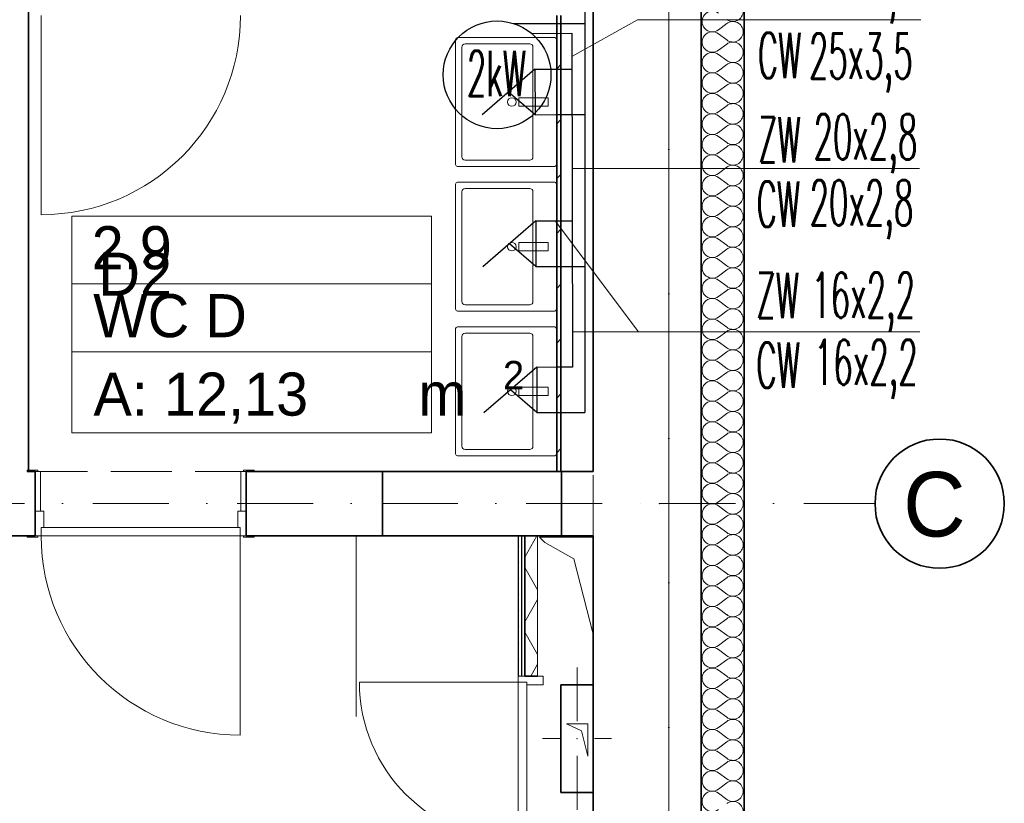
# Model space of a CAD drawing. Header units: millimetres. Extents: x -34676 to 172266, y 39940 to 476087.
# Tile 204 of 256: x 47049 to 51617, y 350300 to 353937. Entities that reach past the tile are written whole.
import ezdxf
from ezdxf.lldxf.tags import DXFTag

# ---------------------------------------------------------------- set-up
doc = ezdxf.new("R2010")
doc.units = ezdxf.units.MM
doc.header["$MEASUREMENT"] = 0
doc.linetypes.add('Krawędzie ukryte', pattern=[3.912222, 2.822222, -1.09])
doc.linetypes.add('Kropki i Kreski', pattern=[6.702778, 3.527778, -1.763889, 0, -1.411111])
for name, color, linetype in [('#IS_ armatura sanitar', 250, 'Continuous'), ('#podkład', 252, 'Continuous'), ('- A - ocieplenie', 7, 'Continuous'), ('- strefy pomieszczeń', 7, 'Continuous'), ('2D - Rysunki i Obrazki', 7, 'Continuous'), ('Drzwi Archicad', 7, 'Continuous'), ('Instalacje - Elektryczne', 7, 'Continuous'), ('Konstrukcja - Siatka mod', 7, 'Continuous'), ('Konstrukcja - Stropy', 7, 'Continuous'), ('Konstrukcja - Ściany działowe', 7, 'Continuous'), ('Konstrukcja - Ściany nośne wew..P', 7, 'Continuous'), ('Konstrukcja - Ściany zewnętrzne', 7, 'Continuous'), ('Wnętrze - Wyposażenie', 7, 'Continuous'), ('z JAN', 7, 'Continuous'), ('Znaczniki drzwi Archicada', 7, 'Continuous')]:
    doc.layers.add(name, color=color, linetype=linetype)
doc.layers.add('#ks', color=34, linetype='Continuous', lineweight=30)
doc.layers.add('#woda', color=4, linetype='Continuous', lineweight=18)
for name, color, linetype, true_color in [('IS_Ciepła_woda', 1, 'DASHDOT', 0xff0000), ('IS_Opisy_działek_Wodociag', 7, 'SOLID', 0x000000), ('IS_Zimna_woda', 5, 'SOLID', 0x0000ff)]:
    doc.layers.add(name, color=color, linetype=linetype, true_color=true_color)
doc.styles.add('MtXpl_Arial2', font='txt', dxfattribs={"height": 0.2})
doc.styles.add('MtXpl_Arial3', font='txt', dxfattribs={"height": 0.2})
doc.styles.add('ROMANS', font='romans', dxfattribs={"width": 0.6})
doc.styles.add('STYL_AUTOMATYCZNY_3', font='txt')
tags = doc.linetypes.add('DASHDOT', pattern=[20, 10, -5, 0, -5]).pattern_tags.tags
tags[10:11] = [DXFTag(74, 4), DXFTag(75, 0), DXFTag(340, '0'), DXFTag(46, 0.0), DXFTag(50, 0.0), DXFTag(44, 0.0), DXFTag(45, 0.0)]
tags[8:9] = [DXFTag(74, 4), DXFTag(75, 0), DXFTag(340, '0'), DXFTag(46, 0.0), DXFTag(50, 0.0), DXFTag(44, 0.0), DXFTag(45, 0.0)]
tags[6:7] = [DXFTag(74, 4), DXFTag(75, 0), DXFTag(340, '0'), DXFTag(46, 0.0), DXFTag(50, 0.0), DXFTag(44, 0.0), DXFTag(45, 0.0)]
tags[4:5] = [DXFTag(74, 4), DXFTag(75, 0), DXFTag(340, '0'), DXFTag(46, 0.0), DXFTag(50, 0.0), DXFTag(44, 0.0), DXFTag(45, 0.0)]
tags = doc.linetypes.add('SOLID', pattern=[10, 10, 0]).pattern_tags.tags
tags[6:7] = [DXFTag(74, 4), DXFTag(75, 0), DXFTag(340, '0'), DXFTag(46, 0.0), DXFTag(50, 0.0), DXFTag(44, 0.0), DXFTag(45, 0.0)]
tags[4:5] = [DXFTag(74, 4), DXFTag(75, 0), DXFTag(340, '0'), DXFTag(46, 0.0), DXFTag(50, 0.0), DXFTag(44, 0.0), DXFTag(45, 0.0)]

# ---------------------------------------------------------------- blocks, each defined once
blk = doc.blocks.new('kjghgg')
at = {"layer": '- A - ocieplenie', "color": 252, "linetype": 'Continuous', "lineweight": 35, "ltscale": 100}
for p, q in [((-94175.8, 482378.3), (-94175.8, 469598.3)), ((-93975.8, 469798.3), (-93975.8, 482378.3))]:
    blk.add_line(p, q, dxfattribs=at)
at = {"layer": '- A - ocieplenie', "color": 252, "linetype": 'Continuous', "lineweight": 13, "ltscale": 100}
for p, q in [((-94094.8, 479177.5), (-94056.7, 479206.1)), ((-94094.8, 479158.5), (-94056.7, 479129.9)), ((-94094.8, 479082.3), (-94056.7, 479110.8)), ((-94094.8, 479063.2), (-94056.7, 479034.7)), ((-94094.8, 478987), (-94056.7, 479015.6)), ((-94094.8, 478968), (-94056.7, 478939.4)), ((-94094.8, 478891.8), (-94056.7, 478920.4)), ((-94094.8, 478872.8), (-94056.7, 478844.2)), ((-94094.8, 478796.6), (-94056.7, 478825.1)), ((-94094.8, 478777.5), (-94056.7, 478748.9)), ((-94094.8, 478701.3), (-94056.7, 478729.9)), ((-94094.8, 478682.3), (-94056.7, 478653.7)), ((-94094.8, 478606.1), (-94056.7, 478634.7)), ((-94094.8, 478587), (-94056.7, 478558.5)), ((-94094.8, 478510.8), (-94056.7, 478539.4)), ((-94094.8, 478491.8), (-94056.7, 478463.2)), ((-94094.8, 478415.6), (-94056.7, 478444.2)), ((-94094.8, 478396.6), (-94056.7, 478368)), ((-94094.8, 478320.4), (-94056.7, 478348.9)), ((-94094.8, 478301.3), (-94056.7, 478272.8)), ((-94094.8, 478225.1), (-94056.7, 478253.7)), ((-94094.8, 478206.1), (-94056.7, 478177.5)), ((-94094.8, 478129.9), (-94056.7, 478158.5)), ((-94094.8, 478110.8), (-94056.7, 478082.3)), ((-94094.8, 478034.7), (-94056.7, 478063.2)), ((-94094.8, 478015.6), (-94056.7, 477987)), ((-94094.8, 477939.4), (-94056.7, 477968)), ((-94094.8, 477920.4), (-94056.7, 477891.8)), ((-94094.8, 477844.2), (-94056.7, 477872.8)), ((-94094.8, 477825.1), (-94056.7, 477796.6)), ((-94094.8, 477748.9), (-94056.7, 477777.5)), ((-94094.8, 477729.9), (-94056.7, 477701.3)), ((-94094.8, 477653.7), (-94056.7, 477682.3)), ((-94094.8, 477634.7), (-94056.7, 477606.1)), ((-94094.8, 477558.5), (-94056.7, 477587)), ((-94094.8, 477539.4), (-94056.7, 477510.8)), ((-94094.8, 477463.2), (-94056.7, 477491.8)), ((-94094.8, 477444.2), (-94056.7, 477415.6)), ((-94094.8, 477368), (-94056.7, 477396.6)), ((-94094.8, 477348.9), (-94056.7, 477320.4)), ((-94094.8, 477272.8), (-94056.7, 477301.3)), ((-94094.8, 477253.7), (-94056.7, 477225.1)), ((-94094.8, 477177.5), (-94056.7, 477206.1)), ((-94094.8, 477158.5), (-94056.7, 477129.9)), ((-94094.8, 477082.3), (-94056.7, 477110.8)), ((-94094.8, 477063.2), (-94056.7, 477034.7)), ((-94094.8, 476987), (-94056.7, 477015.6)), ((-94094.8, 476968), (-94056.7, 476939.4)), ((-94094.8, 476891.8), (-94056.7, 476920.4)), ((-94094.8, 476872.8), (-94056.7, 476844.2)), ((-94094.8, 476796.6), (-94056.7, 476825.1)), ((-94094.8, 476777.5), (-94056.7, 476748.9)), ((-94094.8, 476701.3), (-94056.7, 476729.9)), ((-94094.8, 476682.3), (-94056.7, 476653.7)), ((-94094.8, 476606.1), (-94056.7, 476634.7)), ((-94094.8, 476587), (-94056.7, 476558.5)), ((-94094.8, 476510.8), (-94056.7, 476539.4)), ((-94094.8, 476491.8), (-94056.7, 476463.2)), ((-94094.8, 476415.6), (-94056.7, 476444.2)), ((-94094.8, 476396.6), (-94056.7, 476368)), ((-94094.8, 476320.4), (-94056.7, 476348.9)), ((-94094.8, 476301.3), (-94056.7, 476272.8)), ((-94094.8, 476225.1), (-94056.7, 476253.7)), ((-94094.8, 476206.1), (-94056.7, 476177.5)), ((-94094.8, 476129.9), (-94056.7, 476158.5)), ((-94094.8, 476110.8), (-94056.7, 476082.3)), ((-94094.8, 476034.7), (-94056.7, 476063.2)), ((-94094.8, 476015.6), (-94056.7, 475987)), ((-94094.8, 475939.4), (-94056.7, 475968)), ((-94094.8, 475920.4), (-94056.7, 475891.8)), ((-94094.8, 475844.2), (-94056.7, 475872.8)), ((-94094.8, 475825.1), (-94056.7, 475796.6)), ((-94094.8, 475748.9), (-94056.7, 475777.5)), ((-94094.8, 475729.9), (-94056.7, 475701.3)), ((-94094.8, 475653.7), (-94056.7, 475682.3)), ((-94094.8, 475634.7), (-94056.7, 475606.1))]:
    blk.add_line(p, q, dxfattribs=at)
for centre, start, end in [((-94123.4, 479215.6), 53.1301, 306.8699), ((-94028.1, 479263.2), 233.1301, 0), ((-94028.1, 479168), 0, 126.8699), ((-94123.4, 479120.4), 53.1301, 306.8699), ((-94028.1, 479168), 233.1301, 0), ((-94028.1, 479072.8), 0, 126.8699), ((-94123.4, 479025.1), 53.1301, 306.8699), ((-94028.1, 479072.8), 233.1301, 0), ((-94028.1, 478977.5), 0, 126.8699), ((-94123.4, 478929.9), 53.1301, 306.8699), ((-94028.1, 478977.5), 233.1301, 0), ((-94028.1, 478882.3), 0, 126.8699), ((-94123.4, 478834.7), 53.1301, 306.8699), ((-94028.1, 478882.3), 233.1301, 0), ((-94028.1, 478787), 0, 126.8699), ((-94123.4, 478739.4), 53.1301, 306.8699), ((-94028.1, 478787), 233.1301, 0), ((-94028.1, 478691.8), 0, 126.8699), ((-94123.4, 478644.2), 53.1301, 306.8699), ((-94028.1, 478691.8), 233.1301, 0), ((-94028.1, 478596.6), 0, 126.8699), ((-94123.4, 478548.9), 53.1301, 306.8699), ((-94028.1, 478596.6), 233.1301, 0), ((-94028.1, 478501.3), 0, 126.8699), ((-94123.4, 478453.7), 53.1301, 306.8699), ((-94028.1, 478501.3), 233.1301, 0), ((-94028.1, 478406.1), 0, 126.8699), ((-94123.4, 478358.5), 53.1301, 306.8699), ((-94028.1, 478406.1), 233.1301, 0), ((-94028.1, 478310.8), 0, 126.8699), ((-94123.4, 478263.2), 53.1301, 306.8699), ((-94028.1, 478310.8), 233.1301, 0), ((-94028.1, 478215.6), 0, 126.8699), ((-94123.4, 478168), 53.1301, 306.8699), ((-94028.1, 478215.6), 233.1301, 0), ((-94028.1, 478120.4), 0, 126.8699), ((-94123.4, 478072.8), 53.1301, 306.8699), ((-94028.1, 478120.4), 233.1301, 0), ((-94028.1, 478025.1), 0, 126.8699), ((-94123.4, 477977.5), 53.1301, 306.8699), ((-94028.1, 478025.1), 233.1301, 0), ((-94028.1, 477929.9), 0, 126.8699), ((-94123.4, 477882.3), 53.1301, 306.8699), ((-94028.1, 477929.9), 233.1301, 0), ((-94028.1, 477834.7), 0, 126.8699), ((-94123.4, 477787), 53.1301, 306.8699), ((-94028.1, 477834.7), 233.1301, 0), ((-94028.1, 477739.4), 0, 126.8699), ((-94123.4, 477691.8), 53.1301, 306.8699), ((-94028.1, 477739.4), 233.1301, 0), ((-94028.1, 477644.2), 0, 126.8699), ((-94123.4, 477596.6), 53.1301, 306.8699), ((-94028.1, 477644.2), 233.1301, 0), ((-94028.1, 477548.9), 0, 126.8699), ((-94123.4, 477501.3), 53.1301, 306.8699), ((-94028.1, 477548.9), 233.1301, 0), ((-94028.1, 477453.7), 0, 126.8699), ((-94123.4, 477406.1), 53.1301, 306.8699), ((-94028.1, 477453.7), 233.1301, 0), ((-94028.1, 477358.5), 0, 126.8699), ((-94123.4, 477310.8), 53.1301, 306.8699), ((-94028.1, 477358.5), 233.1301, 0), ((-94028.1, 477263.2), 0, 126.8699), ((-94123.4, 477215.6), 53.1301, 306.8699), ((-94028.1, 477263.2), 233.1301, 0), ((-94028.1, 477168), 0, 126.8699), ((-94123.4, 477120.4), 53.1301, 306.8699), ((-94028.1, 477168), 233.1301, 0), ((-94028.1, 477072.8), 0, 126.8699), ((-94123.4, 477025.1), 53.1301, 306.8699), ((-94028.1, 477072.8), 233.1301, 0), ((-94028.1, 476977.5), 0, 126.8699), ((-94123.4, 476929.9), 53.1301, 306.8699), ((-94028.1, 476977.5), 233.1301, 0), ((-94028.1, 476882.3), 0, 126.8699), ((-94123.4, 476834.7), 53.1301, 306.8699), ((-94028.1, 476882.3), 233.1301, 0), ((-94028.1, 476787), 0, 126.8699), ((-94123.4, 476739.4), 53.1301, 306.8699), ((-94028.1, 476787), 233.1301, 0), ((-94028.1, 476691.8), 0, 126.8699), ((-94123.4, 476644.2), 53.1301, 306.8699), ((-94028.1, 476691.8), 233.1301, 0), ((-94028.1, 476596.6), 0, 126.8699), ((-94123.4, 476548.9), 53.1301, 306.8699), ((-94028.1, 476596.6), 233.1301, 0), ((-94028.1, 476501.3), 0, 126.8699), ((-94123.4, 476453.7), 53.1301, 306.8699), ((-94028.1, 476501.3), 233.1301, 0), ((-94028.1, 476406.1), 0, 126.8699), ((-94123.4, 476358.5), 53.1301, 306.8699), ((-94028.1, 476406.1), 233.1301, 0), ((-94028.1, 476310.8), 0, 126.8699), ((-94123.4, 476263.2), 53.1301, 306.8699), ((-94028.1, 476310.8), 233.1301, 0), ((-94028.1, 476215.6), 0, 126.8699), ((-94123.4, 476168), 53.1301, 306.8699), ((-94028.1, 476215.6), 233.1301, 0), ((-94028.1, 476120.4), 0, 126.8699), ((-94123.4, 476072.8), 53.1301, 306.8699), ((-94028.1, 476120.4), 233.1301, 0), ((-94028.1, 476025.1), 0, 126.8699), ((-94123.4, 475977.5), 53.1301, 306.8699), ((-94028.1, 476025.1), 233.1301, 0), ((-94028.1, 475929.9), 0, 126.8699), ((-94123.4, 475882.3), 53.1301, 306.8699), ((-94028.1, 475929.9), 233.1301, 0), ((-94028.1, 475834.7), 0, 126.8699), ((-94123.4, 475787), 53.1301, 306.8699), ((-94028.1, 475834.7), 233.1301, 0), ((-94028.1, 475739.4), 0, 126.8699), ((-94123.4, 475691.8), 53.1301, 306.8699), ((-94028.1, 475739.4), 233.1301, 0), ((-94028.1, 475644.2), 0, 126.8699), ((-94123.4, 475596.6), 53.1301, 306.8699), ((-94028.1, 475644.2), 233.1301, 0), ((-94028.1, 475548.9), 0, 126.8699)]:
    blk.add_arc(centre, 47.6, start, end, dxfattribs=at)
at = {"layer": '- strefy pomieszczeń', "color": 252, "linetype": 'Continuous', "lineweight": 13, "ltscale": 100}
for p, q in [((-97095.2, 478312.2), (-95426.2, 478312.2)), ((-97095.2, 477997.9), (-97095.2, 478312.2)), ((-95426.2, 478312.2), (-95426.2, 477997.9)), ((-95426.2, 477997.9), (-97095.2, 477997.9)), ((-97095.2, 477997.9), (-95426.2, 477997.9)), ((-97095.2, 477683.6), (-97095.2, 477997.9)), ((-95426.2, 477997.9), (-95426.2, 477683.6)), ((-95426.2, 477683.6), (-97095.2, 477683.6)), ((-97095.2, 477683.6), (-95426.2, 477683.6)), ((-97095.2, 477307.1), (-97095.2, 477683.6)), ((-95426.2, 477683.6), (-95426.2, 477307.1)), ((-95426.2, 477307.1), (-97095.2, 477307.1))]:
    blk.add_line(p, q, dxfattribs=at)
at = {"color": 252, "linetype": 'Continuous', "lineweight": 35, "ltscale": 100}
for p, q in [((-94824.1, 477128.3), (-95654.1, 477128.3)), ((-95654.1, 476828.3), (-94824.1, 476828.3))]:
    blk.add_line(p, q, dxfattribs=at)
at = {"layer": '2D - Rysunki i Obrazki', "color": 252, "linetype": 'Continuous', "lineweight": 13, "ltscale": 100}
blk.add_line((-95775.8, 475990.4), (-95775.8, 476828.3), dxfattribs=at)
at = {"layer": 'Drzwi Archicad', "color": 252, "linetype": 'Continuous', "lineweight": 13, "ltscale": 100}
for p, q in [((-97237.3, 479243.3), (-97237.3, 478319.3)), ((-97252.8, 477134.3), (-97302.8, 477134.3)), ((-97302.8, 477134.3), (-97302.8, 477128.3)), ((-97302.8, 477128.3), (-97252.8, 477128.3)), ((-97240.8, 477128.3), (-97265.8, 477128.3)), ((-97265.8, 477128.3), (-97265.8, 476943.3)), ((-97252.8, 477128.3), (-97252.8, 477134.3)), ((-97240.8, 476943.3), (-97240.8, 477128.3)), ((-96285.8, 477128.3), (-96310.8, 477128.3)), ((-96310.8, 477128.3), (-96310.8, 476943.3)), ((-96248.8, 477134.3), (-96298.8, 477134.3)), ((-96298.8, 477134.3), (-96298.8, 477128.3)), ((-96298.8, 477128.3), (-96248.8, 477128.3)), ((-96285.8, 476943.3), (-96285.8, 477128.3)), ((-96248.8, 477128.3), (-96248.8, 477134.3)), ((-97265.8, 476943.3), (-97240.8, 476943.3)), ((-97265.8, 476828.3), (-97265.8, 476943.3)), ((-97265.8, 476943.3), (-97225.8, 476943.3)), ((-97225.8, 476943.3), (-97225.8, 476868.3)), ((-96325.8, 476868.3), (-96325.8, 476943.3)), ((-96325.8, 476943.3), (-96285.8, 476943.3)), ((-96310.8, 476943.3), (-96285.8, 476943.3)), ((-96285.8, 476943.3), (-96285.8, 476828.3)), ((-97225.8, 476868.3), (-97237.8, 476868.3)), ((-97237.8, 476868.3), (-97237.8, 476828.3)), ((-96313.8, 476868.3), (-97237.8, 476868.3)), ((-97237.8, 476868.3), (-97237.8, 476828.3)), ((-96313.8, 476868.3), (-96325.8, 476868.3)), ((-96313.8, 476828.3), (-96313.8, 476868.3)), ((-96313.8, 476828.3), (-96313.8, 476868.3)), ((-97252.8, 476828.3), (-97302.8, 476828.3)), ((-97302.8, 476828.3), (-97302.8, 476822.3)), ((-97302.8, 476822.3), (-97252.8, 476822.3)), ((-97237.8, 476828.3), (-97265.8, 476828.3)), ((-97252.8, 476822.3), (-97252.8, 476828.3)), ((-97237.8, 476828.3), (-96313.8, 476828.3)), ((-96313.8, 476828.3), (-96313.8, 475904.3)), ((-96285.8, 476828.3), (-96313.8, 476828.3)), ((-96248.8, 476828.3), (-96298.8, 476828.3)), ((-96298.8, 476828.3), (-96298.8, 476822.3)), ((-96298.8, 476822.3), (-96248.8, 476822.3)), ((-96248.8, 476822.3), (-96248.8, 476828.3)), ((-95024.2, 476150.3), (-95761.2, 476150.3)), ((-95024.2, 476150.3), (-95024.2, 476178.3)), ((-95024.2, 476178.3), (-94909.2, 476178.3)), ((-95024.2, 476178.3), (-95009.2, 476178.3)), ((-95024.2, 476178.3), (-95009.2, 476178.3)), ((-94984.2, 476150.3), (-95024.2, 476150.3)), ((-95024.2, 475413.3), (-95024.2, 476150.3)), ((-95024.2, 476150.3), (-94984.2, 476150.3)), ((-95009.2, 476178.3), (-94994.2, 476178.3)), ((-95009.2, 476178.3), (-94994.2, 476178.3)), ((-94984.2, 476138.3), (-94984.2, 476150.3)), ((-94984.2, 476150.3), (-94984.2, 475413.3)), ((-94909.2, 476178.3), (-94909.2, 476138.3)), ((-94909.2, 476138.3), (-94984.2, 476138.3))]:
    blk.add_line(p, q, dxfattribs=at)
at = {"layer": 'Drzwi Archicad', "color": 252, "linetype": 'Continuous', "lineweight": 35, "ltscale": 100}
for p, q in [((-97265.8, 477128.3), (-97302.8, 477128.3)), ((-97265.8, 477128.3), (-97302.8, 477128.3)), ((-97265.8, 476943.3), (-97265.8, 477128.3)), ((-97265.8, 476943.3), (-97265.8, 477128.3)), ((-96285.8, 476943.3), (-96285.8, 477128.3)), ((-96285.8, 476943.3), (-96285.8, 477128.3)), ((-96285.8, 477128.3), (-96248.8, 477128.3)), ((-96285.8, 477128.3), (-96248.8, 477128.3)), ((-97265.8, 476828.3), (-97265.8, 476943.3)), ((-97265.8, 476828.3), (-97265.8, 476943.3)), ((-96285.8, 476828.3), (-96285.8, 476943.3)), ((-96285.8, 476828.3), (-96285.8, 476943.3)), ((-97265.8, 476828.3), (-97302.8, 476828.3)), ((-97265.8, 476828.3), (-97302.8, 476828.3)), ((-96285.8, 476828.3), (-96248.8, 476828.3)), ((-96285.8, 476828.3), (-96248.8, 476828.3)), ((-94994.2, 476178.3), (-94934.2, 476178.3)), ((-94994.2, 476178.3), (-94934.2, 476178.3))]:
    blk.add_line(p, q, dxfattribs=at)
at = {"layer": 'Drzwi Archicad', "color": 252, "linetype": 'Continuous', "lineweight": 13, "ltscale": 100}
for centre, radius, start, end in [((-97237.3, 479243.3), 924, 270, 0), ((-96313.8, 476828.3), 924, 180, 270), ((-95024.2, 476150.3), 737, 180, 270)]:
    blk.add_arc(centre, radius, start, end, dxfattribs=at)
at = {"layer": 'Instalacje - Elektryczne', "color": 252, "linetype": 'Continuous', "lineweight": 0, "ltscale": 100}
for p, q in [((-94750.8, 475968.3), (-94750.8, 476218.3)), ((-94830.8, 475888.3), (-94910.8, 475888.3)), ((-94670.8, 475888.3), (-94590.8, 475888.3)), ((-94750.8, 475808.3), (-94750.8, 475558.3))]:
    blk.add_line(p, q, dxfattribs=at)
at = {"layer": 'Instalacje - Elektryczne', "color": 252, "linetype": 'Continuous', "lineweight": 35, "ltscale": 100}
for p, q in [((-94825.8, 476138.3), (-94825.8, 475638.3)), ((-94675.8, 476138.3), (-94825.8, 476138.3)), ((-94675.8, 475638.3), (-94675.8, 476138.3)), ((-94825.8, 475638.3), (-94675.8, 475638.3))]:
    blk.add_line(p, q, dxfattribs=at)
at = {"layer": 'Instalacje - Elektryczne', "color": 252, "linetype": 'Continuous', "lineweight": 0, "ltscale": 100}
blk.add_point((-94750.8, 475888.3), dxfattribs=at)
at = {"layer": 'Konstrukcja - Siatka mod', "color": 252, "linetype": 'Kropki i Kreski', "lineweight": 13, "ltscale": 100}
for p, q in [((-94325.8, 485184.3), (-94325.8, 468219.5)), ((-123813.3, 476978.3), (-94368.7, 476978.3)), ((-94368.7, 476978.3), (-93368.7, 476978.3))]:
    blk.add_line(p, q, dxfattribs=at)
at = {"layer": 'Konstrukcja - Siatka mod', "color": 252, "linetype": 'Continuous', "lineweight": 35, "ltscale": 100}
blk.add_circle((-93068.7, 476978.3), 300, dxfattribs=at)
at = {"layer": 'Konstrukcja - Siatka mod', "color": 252, "linetype": 'Kropki i Kreski', "lineweight": 13, "ltscale": 100}
blk.add_point((-94368.7, 476978.3), dxfattribs=at)
blk.add_point((-94368.7, 476978.3), dxfattribs=at)
at = {"layer": 'Konstrukcja - Stropy', "color": 252, "linetype": 'Continuous', "lineweight": 13, "ltscale": 100}
blk.add_line((-94325.8, 469598.3), (-94325.8, 482078.3), dxfattribs=at)
at = {"layer": 'Konstrukcja - Ściany działowe', "color": 252, "linetype": 'Continuous', "lineweight": 35, "ltscale": 100}
for p, q in [((-94845.8, 479243.3), (-94845.8, 477128.3)), ((-94825.8, 477128.3), (-94825.8, 479243.3)), ((-94994.2, 476828.3), (-94994.2, 476178.3)), ((-94994.2, 476828.3), (-94934.2, 476828.3)), ((-94994.2, 476178.3), (-94934.2, 476178.3))]:
    blk.add_line(p, q, dxfattribs=at)
at = {"layer": 'Konstrukcja - Ściany działowe', "color": 252, "linetype": 'Continuous', "lineweight": 13}
for p, q in [((-94845.8, 478995.5), (-94825.8, 479015.5)), ((-94845.8, 478740.9), (-94825.8, 478760.9)), ((-94845.8, 478486.4), (-94825.8, 478506.4)), ((-94845.8, 478231.8), (-94825.8, 478251.8)), ((-94845.8, 477977.3), (-94825.8, 477997.3)), ((-94845.8, 477722.7), (-94825.8, 477742.7)), ((-94845.8, 477468.1), (-94825.8, 477488.1)), ((-94845.8, 477213.6), (-94825.8, 477233.6)), ((-94994.2, 476730.1), (-94937.4, 476828.3)), ((-95019.3, 476781.1), (-95019.3, 476781.1)), ((-95019.3, 476706.1), (-95019.3, 476706.1)), ((-94934.2, 476578.2), (-94994.2, 476682.1)), ((-95019.3, 476631.1), (-95019.3, 476631.1)), ((-95019.3, 476556.1), (-95019.3, 476556.1)), ((-94994.2, 476430.1), (-94934.2, 476534)), ((-95019.3, 476481.1), (-95019.3, 476481.1)), ((-95019.3, 476406.1), (-95019.3, 476406.1)), ((-94934.2, 476278.2), (-94994.2, 476382.1)), ((-95019.3, 476331.1), (-95019.3, 476331.1)), ((-95019.3, 476256.1), (-95019.3, 476256.1)), ((-94966.3, 476178.3), (-94934.2, 476234)), ((-95019.3, 476181.1), (-95019.3, 476181.1))]:
    blk.add_line(p, q, dxfattribs=at)
at = {"layer": 'Konstrukcja - Ściany działowe', "color": 252, "linetype": 'Continuous', "lineweight": 25, "ltscale": 100}
for p, q in [((-95024.2, 476828.3), (-95024.2, 476178.3)), ((-95009.2, 476828.3), (-95009.2, 476178.3))]:
    blk.add_line(p, q, dxfattribs=at)
at = {"layer": 'Konstrukcja - Ściany działowe', "color": 252, "linetype": 'Continuous', "lineweight": 13, "ltscale": 100}
for p, q in [((-95024.2, 476828.3), (-95009.2, 476828.3)), ((-95009.2, 476828.3), (-94994.2, 476828.3)), ((-94934.2, 476178.3), (-94934.2, 476828.3)), ((-95024.2, 476178.3), (-95009.2, 476178.3)), ((-95009.2, 476178.3), (-94994.2, 476178.3))]:
    blk.add_line(p, q, dxfattribs=at)
at = {"layer": 'Konstrukcja - Ściany nośne wew..P', "color": 252, "linetype": 'Continuous', "lineweight": 35, "ltscale": 100}
for p, q in [((-97295.8, 477128.3), (-97295.8, 482078.3)), ((-97265.8, 477128.3), (-97302.8, 477128.3)), ((-97265.8, 477128.3), (-97295.8, 477128.3)), ((-97265.8, 476943.3), (-97265.8, 477128.3)), ((-96285.8, 477128.3), (-96248.8, 477128.3)), ((-96285.8, 476943.3), (-96285.8, 477128.3)), ((-95654.1, 477128.3), (-96285.8, 477128.3)), ((-95654.1, 477128.3), (-95654.1, 476828.3)), ((-94824.1, 477128.3), (-94824.1, 476828.3)), ((-94675.8, 477128.3), (-94824.1, 477128.3)), ((-97265.8, 476828.3), (-97265.8, 476943.3)), ((-96285.8, 476828.3), (-96285.8, 476943.3)), ((-97775.8, 476828.3), (-97265.8, 476828.3)), ((-97265.8, 476828.3), (-97302.8, 476828.3)), ((-96285.8, 476828.3), (-96248.8, 476828.3)), ((-96285.8, 476828.3), (-95654.1, 476828.3)), ((-94824.1, 476828.3), (-94675.8, 476828.3))]:
    blk.add_line(p, q, dxfattribs=at)
at = {"layer": 'Konstrukcja - Ściany nośne wew..P', "color": 252, "linetype": 'Krawędzie ukryte', "lineweight": 20, "ltscale": 100}
for p, q in [((-97295.8, 477128.3), (-97295.8, 482078.3)), ((-94675.8, 477128.3), (-97295.8, 477128.3)), ((-94675.8, 476828.3), (-94675.8, 477128.3)), ((-100265.8, 476828.3), (-94926, 476828.3))]:
    blk.add_line(p, q, dxfattribs=at)
at = {"layer": 'Konstrukcja - Ściany zewnętrzne', "color": 252, "linetype": 'Continuous', "lineweight": 35, "ltscale": 100}
for p, q in [((-94175.8, 469298.3), (-94175.8, 482378.3)), ((-94675.8, 482078.3), (-94675.8, 477128.3)), ((-94675.8, 476828.3), (-94675.8, 474648.3))]:
    blk.add_line(p, q, dxfattribs=at)
at = {"layer": 'Wnętrze - Wyposażenie', "color": 252, "linetype": 'Continuous', "lineweight": 13, "ltscale": 100}
for p, q in [((-95315.8, 479127.1), (-95315.8, 478557.1)), ((-94860.8, 479142.1), (-95300.8, 479142.1)), ((-94845.8, 478557.1), (-94845.8, 479127.1)), ((-95285.8, 479097.1), (-95285.8, 478587.1)), ((-94970.8, 479112.1), (-95270.8, 479112.1)), ((-94955.8, 478587.1), (-94955.8, 479097.1)), ((-95020.8, 478822.1), (-95020.8, 478862.1)), ((-95020.8, 478862.1), (-94885.8, 478862.1)), ((-94885.8, 478862.1), (-94885.8, 478822.1)), ((-94885.8, 478822.1), (-95020.8, 478822.1)), ((-95270.8, 478572.1), (-94970.8, 478572.1)), ((-95300.8, 478542.1), (-94860.8, 478542.1)), ((-95315.8, 478455.8), (-95315.8, 477885.8)), ((-94860.8, 478470.8), (-95300.8, 478470.8)), ((-94970.8, 478440.8), (-95270.8, 478440.8)), ((-94845.8, 477885.8), (-94845.8, 478455.8)), ((-95285.8, 478425.8), (-95285.8, 477915.8)), ((-94955.8, 477915.8), (-94955.8, 478425.8)), ((-95020.8, 478150.8), (-95020.8, 478190.8)), ((-95020.8, 478190.8), (-94885.8, 478190.8)), ((-94885.8, 478190.8), (-94885.8, 478150.8)), ((-94885.8, 478150.8), (-95020.8, 478150.8)), ((-95270.8, 477900.8), (-94970.8, 477900.8)), ((-95300.8, 477870.8), (-94860.8, 477870.8)), ((-94860.8, 477799.6), (-95300.8, 477799.6)), ((-95315.8, 477784.6), (-95315.8, 477214.6)), ((-95285.8, 477754.6), (-95285.8, 477244.6)), ((-94970.8, 477769.6), (-95270.8, 477769.6)), ((-94955.8, 477244.6), (-94955.8, 477754.6)), ((-94845.8, 477214.6), (-94845.8, 477784.6)), ((-95020.8, 477479.6), (-95020.8, 477519.6)), ((-95020.8, 477519.6), (-94885.8, 477519.6)), ((-94885.8, 477519.6), (-94885.8, 477479.6)), ((-94885.8, 477479.6), (-95020.8, 477479.6)), ((-95300.8, 477199.6), (-94860.8, 477199.6)), ((-95270.8, 477229.6), (-94970.8, 477229.6))]:
    blk.add_line(p, q, dxfattribs=at)
for centre in [(-95053.9, 478842.1), (-95053.9, 478170.8), (-95053.9, 477499.6)]:
    blk.add_circle(centre, 20, dxfattribs=at)
for centre, start, end in [((-95300.8, 479127.1), 90.0009, 180.0009), ((-94860.8, 479127.1), 0.0009, 90.0009), ((-95270.8, 479097.1), 90.0009, 180.0009), ((-94970.8, 479097.1), 0.0009, 90.0009), ((-95270.8, 478587.1), 180.0009, 270.0009), ((-94970.8, 478587.1), 270.0009, 0.0009), ((-95300.8, 478557.1), 180.0009, 270.0009), ((-94860.8, 478557.1), 270.0009, 0.0009), ((-95300.8, 478455.8), 90.0009, 180.0009), ((-95270.8, 478425.8), 90.0009, 180.0009), ((-94970.8, 478425.8), 0.0009, 90.0009), ((-94860.8, 478455.8), 0.0009, 90.0009), ((-95300.8, 477885.8), 180.0009, 270.0009), ((-95270.8, 477915.8), 180.0009, 270.0009), ((-94970.8, 477915.8), 270.0009, 0.0009), ((-94860.8, 477885.8), 270.0009, 0.0009), ((-95300.8, 477784.6), 90.0009, 180.0009), ((-94860.8, 477784.6), 0.0009, 90.0009), ((-95270.8, 477754.6), 90.0009, 180.0009), ((-94970.8, 477754.6), 0.0009, 90.0009), ((-95270.8, 477244.6), 180.0009, 270.0009), ((-94970.8, 477244.6), 270.0009, 0.0009), ((-95300.8, 477214.6), 180.0009, 270.0009), ((-94860.8, 477214.6), 270.0009, 0.0009)]:
    blk.add_arc(centre, 15, start, end, dxfattribs=at)
at = {"layer": 'z JAN', "color": 252, "linetype": 'Continuous', "lineweight": 13, "ltscale": 100}
for p, q in [((-94676, 476823.4), (-94926, 476823.4)), ((-94926, 476823.4), (-94901, 476798.4)), ((-94901, 476798.4), (-94765.9, 476722.9)), ((-94676, 476373.4), (-94676, 476823.4)), ((-94765.9, 476722.9), (-94676, 476373.4)), ((-94700.8, 475956.9), (-94800.8, 475956.9)), ((-94800.8, 475956.9), (-94730.7, 475923.4)), ((-94730.7, 475923.4), (-94700.8, 475806.9)), ((-94700.8, 475806.9), (-94700.8, 475956.9))]:
    blk.add_line(p, q, dxfattribs=at)
at = {"layer": '- strefy pomieszczeń', "color": 252, "linetype": 'Continuous', "lineweight": 13}
for s, height, style, p in [('2.9', 200, 'MtXpl_Arial3', (-97003.4, 478066.1)), ('WC D', 200, 'MtXpl_Arial2', (-96996.2, 477750.6)), ('2', 132, 'STYL_AUTOMATYCZNY_3', (-95094.9, 477508.7)), ('A: 12,13', 200, 'STYL_AUTOMATYCZNY_3', (-96995.2, 477386.7)), (' m', 200, 'STYL_AUTOMATYCZNY_3', (-95561.5, 477386.7))]:
    blk.add_text(s, height=height, dxfattribs=dict(at, style=style)).set_placement(p)
at = {"layer": 'Konstrukcja - Siatka mod', "color": 252, "linetype": 'Continuous', "lineweight": 13, "style": 'MtXpl_Arial3'}
blk.add_text('C', height=300, dxfattribs=at).set_placement((-93238.3, 476825.8))
at = {"layer": 'Znaczniki drzwi Archicada', "color": 252, "linetype": 'Continuous', "lineweight": 35, "style": 'MtXpl_Arial3'}
blk.add_text('D2', height=200, dxfattribs=at).set_placement((-96972.3, 477943.7))
blk = doc.blocks.new('ks')
at = {"layer": '#woda', "color": 7, "lineweight": 30}
for p, q in [((-16727.92, -26593.79), (-16751.19, -26573.79)), ((-16727.92, -26573.79), (-16739.55, -26583.79)), ((-16727.92, -26593.79), (-16727.92, -26573.79)), ((-16727.92, -26573.79), (-16718.81, -26573.79)), ((-16727.92, -26593.79), (-16718.79, -26593.79))]:
    blk.add_line(p, q, dxfattribs=at)

msp = doc.modelspace()

# ---------------------------------------------------------------- linework, layer by layer
at = {"layer": '#ks', "color": 202, "lineweight": 30}
msp.add_circle((49263.7, 353680.8), 250, dxfattribs=at)
at = {"layer": 'IS_Ciepła_woda', "color": 1, "lineweight": 30, "ltscale": 20}
for p, q in [((49423.7, 353872.9), (49609.9, 353873.4)), ((49609.9, 353873.4), (49613.5, 352324.4)), ((49536.2, 353707.3), (49610.3, 353707.3)), ((49539.7, 353002.9), (49613.9, 353002.9)), ((49613.5, 352324.4), (49544.9, 352324.3))]:
    msp.add_line(p, q, dxfattribs=at)
at = {"layer": 'IS_Opisy_działek_Wodociag', "color": 7, "lineweight": 13, "ltscale": 10}
for p, q in [((49610.2, 353766.5), (49915.6, 353935.6)), ((49915.6, 353935.6), (51229.2, 353935.6)), ((49612.5, 353245.6), (51223.2, 353245.6)), ((49532.5, 353002.9), (49920.4, 352488.4)), ((49613.2, 352488.4), (51224.9, 352488.4))]:
    msp.add_line(p, q, dxfattribs=at)
at = {"layer": 'IS_Zimna_woda', "color": 4, "lineweight": 30, "ltscale": 10}
for p, q in [((49670.2, 356549.4), (49670.2, 352114.3)), ((49337.9, 353919.6), (49670.2, 353919.6)), ((49536.2, 353497.3), (49670.2, 353497.3)), ((49539.2, 352791.7), (49670.2, 352791.7)), ((49544.9, 352114.3), (49670.2, 352114.3))]:
    msp.add_line(p, q, dxfattribs=at)

# ---------------------------------------------------------------- block references
at = {"layer": '#IS_ armatura sanitar', "lineweight": 30, "xscale": -10.56000000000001, "yscale": 10.56, "zscale": 10.56, "rotation": 180.2217587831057}
for p in [(227171.6, 73562.3), (227175.7, 72857.9), (227180.2, 72180)]:
    msp.add_blockref('ks', p, dxfattribs=at)
at = {"layer": '#podkład'}
msp.add_blockref('kjghgg', (144386, -125287.5), dxfattribs=at)

# ---------------------------------------------------------------- texts
at = {"layer": '#ks', "color": 202, "lineweight": 30, "style": 'ROMANS', "width": 0.5}
msp.add_text('2kW', height=210, dxfattribs=at).set_placement((49123.7, 353582.1))
at = {"layer": 'IS_Opisy_działek_Wodociag', "color": 7, "lineweight": 13, "ltscale": 10, "style": 'ROMANS', "width": 0.5}
for s, p in [('25x3,5', (50728.9, 353982.4)), ('CW', (50473.5, 353665.8)), ('25x3,5', (50710.7, 353662.9)), ('ZW', (50474.9, 353274.4)), ('20x2,8', (50732.5, 353288.3)), ('CW', (50467.5, 352975.9)), ('20x2,8', (50714.2, 352981.9)), ('ZW', (50467, 352551.4)), ('16x2,2', (50722.1, 352552.7)), ('CW', (50466.8, 352228.3)), ('16x2,2', (50734.2, 352241.7))]:
    msp.add_text(s, height=210, dxfattribs=at).set_placement(p)

doc.saveas('drawing.dxf')
